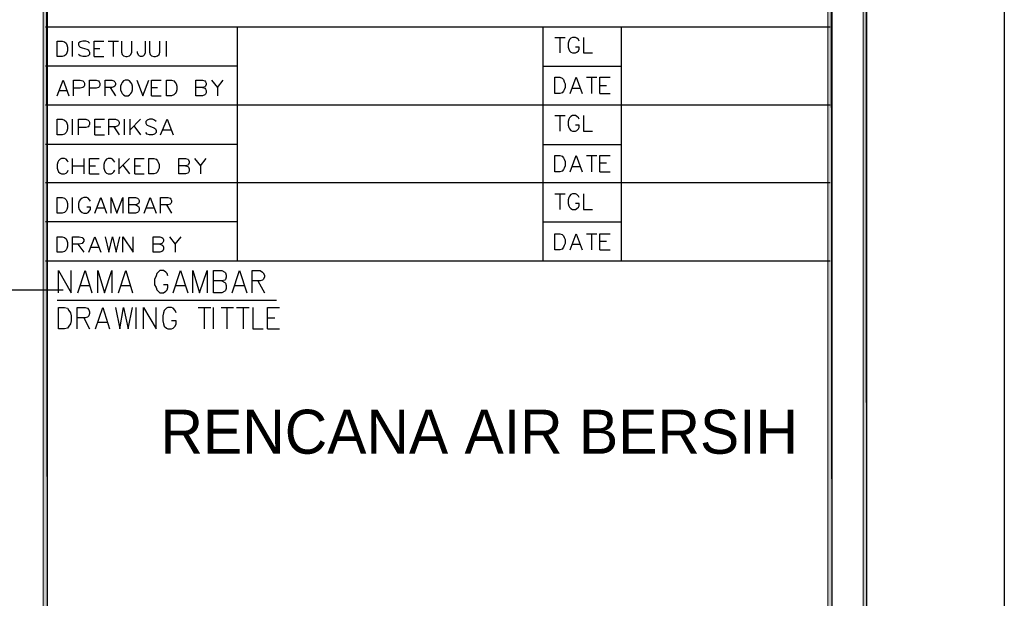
# Model space of a CAD drawing. Header units: millimetres. Extents: x 0 to 420, y 0 to 297.
# Tile 69 of 88: x 364 to 420, y 35 to 68. Entities that reach past the tile are written whole.
import ezdxf

# ---------------------------------------------------------------- set-up
doc = ezdxf.new("R2010")
doc.units = ezdxf.units.MM
for name, color, linetype in [('FILL_000000', 7, 'Continuous'), ('LINE_000000', 7, 'Continuous'), ('TEXT', 7, 'Continuous')]:
    doc.layers.add(name, color=color, linetype=linetype)

msp = doc.modelspace()

# ---------------------------------------------------------------- hatches: boundary and pattern name
at = {"layer": 'FILL_000000'}
h = msp.add_hatch(color=7, dxfattribs=at)
h.dxf.hatch_style = 1
h.paths.add_polyline_path([(412.284, 7.874), (412.073, 288.84), (412.284, 289.052), (412.284, 7.874)])
h = msp.add_hatch(color=7, dxfattribs=at)
h.dxf.hatch_style = 1
h.paths.add_polyline_path([(412.073, 8.086), (412.284, 7.874), (412.073, 288.84), (412.073, 8.086)])
h = msp.add_hatch(color=7, dxfattribs=at)
h.dxf.hatch_style = 1
h.paths.add_polyline_path([(365.294, 286.935), (365.04, 286.935), (365.294, 9.991), (365.294, 286.935)])
h = msp.add_hatch(color=7, dxfattribs=at)
h.dxf.hatch_style = 1
h.paths.add_polyline_path([(365.04, 286.935), (365.294, 9.991), (365.04, 9.991), (365.04, 286.935)])
h = msp.add_hatch(color=7, dxfattribs=at)
h.dxf.hatch_style = 1
h.paths.add_polyline_path([(410.295, 9.864), (410.041, 286.808), (410.295, 287.062), (410.295, 9.864)])
h = msp.add_hatch(color=7, dxfattribs=at)
h.dxf.hatch_style = 1
h.paths.add_polyline_path([(410.041, 10.118), (410.295, 9.864), (410.041, 286.808), (410.041, 10.118)])

# ---------------------------------------------------------------- linework, layer by layer
at = {"layer": 'LINE_000000', "lineweight": 25}
for p, q in [((410.168, 67.733), (365.167, 67.733)), ((376.174, 67.733), (376.174, 54.314)), ((393.7, 67.733), (393.7, 54.314)), ((398.187, 67.733), (398.187, 54.314)), ((366.734, 66.04), (366.734, 66.929)), ((368.766, 66.929), (369.358, 66.929)), ((369.062, 66.929), (369.062, 66.04)), ((372.11, 66.04), (372.11, 66.929)), ((394.377, 67.141), (394.97, 67.141)), ((394.674, 67.141), (394.674, 66.252)), ((367.961, 66.506), (368.3, 66.506)), ((367.961, 66.04), (368.512, 66.04)), ((376.174, 65.49), (365.167, 65.49)), ((393.7, 65.49), (398.187, 65.49)), ((396.198, 64.855), (396.79, 64.855)), ((396.494, 64.855), (396.494, 63.923)), ((396.96, 64.389), (397.341, 64.389)), ((365.972, 64.093), (366.395, 64.093)), ((368.893, 64.262), (369.189, 63.796)), ((371.263, 64.262), (371.602, 64.262)), ((375.031, 64.262), (375.031, 63.796)), ((395.393, 64.22), (395.817, 64.22)), ((396.96, 63.923), (397.552, 63.923)), ((410.168, 63.246), (365.167, 63.246)), ((371.263, 63.796), (371.814, 63.796)), ((366.734, 61.553), (366.734, 62.442)), ((369.697, 61.553), (369.697, 62.442)), ((370.036, 61.553), (370.036, 62.442)), ((370.628, 62.442), (370.036, 61.849)), ((394.377, 62.653), (394.97, 62.653)), ((394.674, 62.653), (394.674, 61.764)), ((368.004, 62.018), (368.342, 62.018)), ((368.004, 61.553), (368.554, 61.553)), ((369.104, 62.018), (369.401, 61.553)), ((370.247, 62.061), (370.628, 61.553)), ((371.898, 61.849), (372.364, 61.849)), ((376.174, 61.002), (365.167, 61.002)), ((393.7, 61.002), (398.187, 61.002)), ((366.734, 59.309), (366.734, 60.198)), ((367.369, 60.198), (367.369, 59.309)), ((369.401, 59.309), (369.401, 60.198)), ((369.993, 60.198), (369.401, 59.605)), ((396.198, 60.367), (396.79, 60.367)), ((396.494, 60.367), (396.494, 59.436)), ((396.96, 59.944), (397.341, 59.944)), ((366.734, 59.775), (367.369, 59.775)), ((367.707, 59.775), (368.046, 59.775)), ((367.707, 59.309), (368.258, 59.309)), ((369.612, 59.817), (369.993, 59.309)), ((370.29, 59.775), (370.628, 59.775)), ((370.29, 59.309), (370.84, 59.309)), ((374.057, 59.775), (374.057, 59.309)), ((395.393, 59.732), (395.817, 59.732)), ((396.96, 59.436), (397.552, 59.436)), ((410.168, 58.801), (365.167, 58.801)), ((394.377, 58.166), (394.97, 58.166)), ((394.674, 58.166), (394.674, 57.277)), ((366.734, 57.065), (366.734, 57.954)), ((368.131, 57.362), (368.554, 57.362)), ((370.967, 57.362), (371.39, 57.362)), ((372.11, 57.531), (372.406, 57.065)), ((376.174, 56.557), (365.167, 56.557)), ((393.7, 56.557), (398.187, 56.557)), ((396.198, 55.88), (396.79, 55.88)), ((396.494, 55.88), (396.494, 54.949)), ((396.96, 55.457), (397.341, 55.457)), ((367.03, 55.287), (367.369, 54.822)), ((367.792, 55.118), (368.215, 55.118)), ((372.618, 55.287), (372.618, 54.822)), ((395.393, 55.287), (395.817, 55.287)), ((396.96, 54.949), (397.552, 54.949)), ((410.168, 54.314), (365.167, 54.314)), ((377.359, 53.171), (377.74, 52.493)), ((255.693, 52.663), (366.183, 52.663)), ((367.199, 52.917), (367.707, 52.917)), ((369.528, 52.917), (370.036, 52.917)), ((372.66, 52.917), (373.168, 52.917)), ((376.047, 52.917), (376.555, 52.917)), ((365.845, 52.07), (378.418, 52.07)), ((370.374, 50.419), (370.374, 51.647)), ((373.93, 51.647), (374.65, 51.647)), ((374.269, 51.647), (374.269, 50.419)), ((374.819, 50.419), (374.819, 51.647)), ((375.243, 51.647), (375.962, 51.647)), ((375.581, 51.647), (375.581, 50.419)), ((376.132, 51.647), (376.851, 51.647)), ((376.513, 51.647), (376.513, 50.419)), ((367.369, 51.054), (367.707, 50.419)), ((377.91, 51.054), (378.333, 51.054)), ((368.215, 50.8), (368.723, 50.8)), ((377.91, 50.419), (378.587, 50.419))]:
    msp.add_line(p, q, dxfattribs=at)
for points in [[(0.212, 0), (0.212, 296.926), (420.158, 296.926), (420.158, 0), (0.212, 0)], [(365.845, 66.04), (365.845, 66.929), (366.141, 66.929), (366.268, 66.887), (366.353, 66.802), (366.395, 66.717), (366.437, 66.59), (366.437, 66.379), (366.395, 66.252), (366.353, 66.167), (366.268, 66.082), (366.141, 66.04), (365.845, 66.04)], [(369.739, 64.685), (369.655, 64.643), (369.57, 64.558), (369.528, 64.474), (369.485, 64.347), (369.485, 64.135), (369.528, 64.008), (369.57, 63.923), (369.655, 63.839), (369.739, 63.796), (369.909, 63.796), (369.993, 63.839), (370.078, 63.923), (370.12, 64.008), (370.163, 64.135), (370.163, 64.347), (370.12, 64.474), (370.078, 64.558), (369.993, 64.643), (369.909, 64.685), (369.739, 64.685)], [(372.11, 63.796), (372.11, 64.685), (372.406, 64.685), (372.533, 64.643), (372.618, 64.558), (372.66, 64.474), (372.703, 64.347), (372.703, 64.135), (372.66, 64.008), (372.618, 63.923), (372.533, 63.839), (372.406, 63.796), (372.11, 63.796)], [(394.377, 63.923), (394.377, 64.855), (394.674, 64.855), (394.801, 64.812), (394.885, 64.728), (394.928, 64.601), (394.97, 64.474), (394.97, 64.262), (394.928, 64.135), (394.885, 64.05), (394.801, 63.966), (394.674, 63.923), (394.377, 63.923)], [(365.845, 61.553), (365.845, 62.442), (366.141, 62.442), (366.268, 62.399), (366.353, 62.315), (366.395, 62.23), (366.437, 62.103), (366.437, 61.891), (366.395, 61.764), (366.353, 61.68), (366.268, 61.595), (366.141, 61.553), (365.845, 61.553)], [(371.094, 59.309), (371.094, 60.198), (371.39, 60.198), (371.517, 60.156), (371.602, 60.071), (371.644, 59.986), (371.687, 59.859), (371.687, 59.648), (371.644, 59.521), (371.602, 59.436), (371.517, 59.351), (371.39, 59.309), (371.094, 59.309)], [(394.377, 59.436), (394.377, 60.367), (394.674, 60.367), (394.801, 60.325), (394.885, 60.24), (394.928, 60.156), (394.97, 60.029), (394.97, 59.775), (394.928, 59.648), (394.885, 59.563), (394.801, 59.478), (394.674, 59.436), (394.377, 59.436)], [(365.845, 57.065), (365.845, 57.954), (366.141, 57.954), (366.268, 57.912), (366.353, 57.827), (366.395, 57.743), (366.437, 57.616), (366.437, 57.404), (366.395, 57.277), (366.353, 57.192), (366.268, 57.108), (366.141, 57.065), (365.845, 57.065)], [(365.845, 54.822), (365.845, 55.711), (366.141, 55.711), (366.268, 55.668), (366.353, 55.584), (366.395, 55.499), (366.437, 55.372), (366.437, 55.16), (366.395, 55.033), (366.353, 54.949), (366.268, 54.864), (366.141, 54.822), (365.845, 54.822)], [(394.377, 54.949), (394.377, 55.88), (394.674, 55.88), (394.801, 55.838), (394.885, 55.753), (394.928, 55.668), (394.97, 55.541), (394.97, 55.33), (394.928, 55.203), (394.885, 55.118), (394.801, 54.991), (394.674, 54.949), (394.377, 54.949)], [(365.929, 50.419), (365.929, 51.647), (366.268, 51.647), (366.437, 51.604), (366.522, 51.477), (366.607, 51.35), (366.649, 51.181), (366.649, 50.885), (366.607, 50.715), (366.522, 50.588), (366.437, 50.461), (366.268, 50.419), (365.929, 50.419)]]:
    msp.add_lwpolyline(points, close=True, dxfattribs=at)
at = {"layer": 'LINE_000000', "lineweight": 0}
for points in [[(412.284, 7.874), (412.073, 288.84), (412.284, 289.052), (412.284, 7.874)], [(412.073, 8.086), (412.284, 7.874), (412.073, 288.84), (412.073, 8.086)], [(365.294, 286.935), (365.04, 286.935), (365.294, 9.991), (365.294, 286.935)], [(365.04, 286.935), (365.294, 9.991), (365.04, 9.991), (365.04, 286.935)], [(410.295, 9.864), (410.041, 286.808), (410.295, 287.062), (410.295, 9.864)], [(410.041, 10.118), (410.295, 9.864), (410.041, 286.808), (410.041, 10.118)]]:
    msp.add_lwpolyline(points, close=True, dxfattribs=at)
at = {"layer": 'LINE_000000', "lineweight": 25}
for points in [[(367.707, 66.802), (367.623, 66.887), (367.496, 66.929), (367.326, 66.929), (367.157, 66.887), (367.072, 66.802), (367.072, 66.717), (367.115, 66.633), (367.157, 66.59), (367.284, 66.548), (367.538, 66.463), (367.623, 66.421), (367.665, 66.379), (367.707, 66.294), (367.707, 66.167), (367.623, 66.082), (367.496, 66.04), (367.326, 66.04), (367.157, 66.082), (367.072, 66.167)], [(367.961, 66.04), (367.961, 66.929), (368.512, 66.929)], [(369.528, 66.929), (369.528, 66.294), (369.57, 66.167), (369.655, 66.082), (369.782, 66.04), (369.866, 66.04), (369.993, 66.082), (370.078, 66.167), (370.12, 66.294), (370.12, 66.929)], [(370.882, 66.929), (370.882, 66.252), (370.84, 66.125), (370.798, 66.082), (370.713, 66.04), (370.628, 66.04), (370.544, 66.082), (370.501, 66.125), (370.459, 66.252), (370.459, 66.336)], [(371.136, 66.929), (371.136, 66.294), (371.179, 66.167), (371.263, 66.082), (371.39, 66.04), (371.475, 66.04), (371.602, 66.082), (371.687, 66.167), (371.729, 66.294), (371.729, 66.929)], [(395.774, 66.929), (395.732, 67.014), (395.647, 67.098), (395.563, 67.141), (395.393, 67.141), (395.309, 67.098), (395.224, 67.014), (395.182, 66.929), (395.139, 66.802), (395.139, 66.59), (395.182, 66.463), (395.224, 66.379), (395.309, 66.294), (395.393, 66.252), (395.563, 66.252), (395.647, 66.294), (395.732, 66.379), (395.774, 66.463), (395.774, 66.59), (395.563, 66.59)], [(396.028, 67.141), (396.028, 66.252), (396.536, 66.252)], [(365.845, 63.796), (366.183, 64.685), (366.522, 63.796)], [(366.776, 63.796), (366.776, 64.685), (367.157, 64.685), (367.326, 64.643), (367.369, 64.601), (367.411, 64.516), (367.411, 64.389), (367.369, 64.304), (367.326, 64.262), (367.157, 64.22), (366.776, 64.22)], [(367.707, 63.796), (367.707, 64.685), (368.088, 64.685), (368.215, 64.643), (368.258, 64.601), (368.3, 64.516), (368.3, 64.389), (368.258, 64.304), (368.215, 64.262), (368.088, 64.22), (367.707, 64.22)], [(368.596, 63.796), (368.596, 64.685), (368.977, 64.685), (369.104, 64.643), (369.147, 64.601), (369.189, 64.516), (369.189, 64.431), (369.147, 64.347), (369.104, 64.304), (368.977, 64.262), (368.596, 64.262)], [(370.417, 64.685), (370.755, 63.796), (371.094, 64.685)], [(371.263, 63.796), (371.263, 64.685), (371.814, 64.685)], [(374.184, 64.262), (374.311, 64.22), (374.354, 64.177), (374.396, 64.093), (374.396, 63.966), (374.354, 63.881), (374.311, 63.839), (374.184, 63.796), (373.803, 63.796), (373.803, 64.685), (374.184, 64.685), (374.311, 64.643), (374.354, 64.601), (374.396, 64.516), (374.396, 64.431), (374.354, 64.347), (374.311, 64.304), (374.184, 64.262), (373.803, 64.262)], [(374.692, 64.685), (375.031, 64.262), (375.37, 64.685)], [(395.266, 63.923), (395.605, 64.855), (395.944, 63.923)], [(396.96, 63.923), (396.96, 64.855), (397.552, 64.855)], [(367.072, 61.553), (367.072, 62.442), (367.496, 62.442), (367.623, 62.399), (367.665, 62.357), (367.707, 62.272), (367.707, 62.145), (367.665, 62.061), (367.623, 62.018), (367.496, 61.976), (367.072, 61.976)], [(368.004, 61.553), (368.004, 62.442), (368.554, 62.442)], [(368.808, 61.553), (368.808, 62.442), (369.189, 62.442), (369.316, 62.399), (369.358, 62.357), (369.401, 62.272), (369.401, 62.188), (369.358, 62.103), (369.316, 62.061), (369.189, 62.018), (368.808, 62.018)], [(371.517, 62.315), (371.433, 62.399), (371.306, 62.442), (371.136, 62.442), (371.009, 62.399), (370.925, 62.315), (370.925, 62.23), (370.967, 62.145), (371.009, 62.103), (371.094, 62.061), (371.348, 61.976), (371.433, 61.934), (371.475, 61.891), (371.517, 61.807), (371.517, 61.68), (371.433, 61.595), (371.306, 61.553), (371.136, 61.553), (371.009, 61.595), (370.925, 61.68)], [(371.771, 61.553), (372.152, 62.442), (372.491, 61.553)], [(395.774, 62.442), (395.732, 62.526), (395.647, 62.611), (395.563, 62.653), (395.393, 62.653), (395.309, 62.611), (395.224, 62.526), (395.182, 62.442), (395.139, 62.315), (395.139, 62.103), (395.182, 61.976), (395.224, 61.891), (395.309, 61.807), (395.393, 61.764), (395.563, 61.764), (395.647, 61.807), (395.732, 61.891), (395.774, 61.976), (395.774, 62.103), (395.563, 62.103)], [(396.028, 62.653), (396.028, 61.764), (396.536, 61.764)], [(366.48, 59.986), (366.437, 60.071), (366.353, 60.156), (366.268, 60.198), (366.099, 60.198), (366.014, 60.156), (365.929, 60.071), (365.887, 59.986), (365.845, 59.859), (365.845, 59.648), (365.887, 59.521), (365.929, 59.436), (366.014, 59.351), (366.099, 59.309), (366.268, 59.309), (366.353, 59.351), (366.437, 59.436), (366.48, 59.521)], [(367.707, 59.309), (367.707, 60.198), (368.258, 60.198)], [(369.147, 59.986), (369.104, 60.071), (369.02, 60.156), (368.935, 60.198), (368.766, 60.198), (368.681, 60.156), (368.596, 60.071), (368.554, 59.986), (368.512, 59.859), (368.512, 59.648), (368.554, 59.521), (368.596, 59.436), (368.681, 59.351), (368.766, 59.309), (368.935, 59.309), (369.02, 59.351), (369.104, 59.436), (369.147, 59.521)], [(370.29, 59.309), (370.29, 60.198), (370.84, 60.198)], [(373.211, 59.775), (373.338, 59.732), (373.38, 59.69), (373.422, 59.605), (373.422, 59.478), (373.38, 59.394), (373.338, 59.351), (373.211, 59.309), (372.83, 59.309), (372.83, 60.198), (373.211, 60.198), (373.338, 60.156), (373.38, 60.113), (373.422, 60.029), (373.422, 59.944), (373.38, 59.859), (373.338, 59.817), (373.211, 59.775), (372.83, 59.775)], [(373.719, 60.198), (374.057, 59.775), (374.396, 60.198)], [(395.266, 59.436), (395.605, 60.367), (395.944, 59.436)], [(396.96, 59.436), (396.96, 60.367), (397.552, 60.367)], [(395.774, 57.954), (395.732, 58.039), (395.647, 58.124), (395.563, 58.166), (395.393, 58.166), (395.309, 58.124), (395.224, 58.039), (395.182, 57.954), (395.139, 57.827), (395.139, 57.616), (395.182, 57.489), (395.224, 57.404), (395.309, 57.319), (395.393, 57.277), (395.563, 57.277), (395.647, 57.319), (395.732, 57.404), (395.774, 57.489), (395.774, 57.616), (395.563, 57.616)], [(396.028, 58.166), (396.028, 57.277), (396.536, 57.277)], [(367.75, 57.743), (367.707, 57.827), (367.623, 57.912), (367.538, 57.954), (367.369, 57.954), (367.284, 57.912), (367.157, 57.827), (367.115, 57.743), (367.072, 57.616), (367.072, 57.404), (367.115, 57.277), (367.157, 57.192), (367.284, 57.108), (367.369, 57.065), (367.538, 57.065), (367.623, 57.108), (367.707, 57.192), (367.75, 57.277), (367.75, 57.404), (367.538, 57.404)], [(368.004, 57.065), (368.342, 57.954), (368.681, 57.065)], [(368.935, 57.065), (368.935, 57.954), (369.274, 57.065), (369.612, 57.954), (369.612, 57.065)], [(370.332, 57.531), (370.459, 57.489), (370.501, 57.446), (370.544, 57.362), (370.544, 57.235), (370.501, 57.15), (370.459, 57.108), (370.332, 57.065), (369.951, 57.065), (369.951, 57.954), (370.332, 57.954), (370.459, 57.912), (370.501, 57.87), (370.544, 57.785), (370.544, 57.7), (370.501, 57.616), (370.459, 57.573), (370.332, 57.531), (369.951, 57.531)], [(370.84, 57.065), (371.179, 57.954), (371.517, 57.065)], [(371.771, 57.065), (371.771, 57.954), (372.195, 57.954), (372.322, 57.912), (372.364, 57.87), (372.406, 57.785), (372.406, 57.7), (372.364, 57.616), (372.322, 57.573), (372.195, 57.531), (371.771, 57.531)], [(366.734, 54.822), (366.734, 55.711), (367.115, 55.711), (367.284, 55.668), (367.326, 55.626), (367.369, 55.541), (367.369, 55.457), (367.326, 55.372), (367.284, 55.33), (367.115, 55.287), (366.734, 55.287)], [(367.665, 54.822), (368.004, 55.711), (368.342, 54.822)], [(368.596, 55.711), (368.808, 54.822), (369.02, 55.711), (369.231, 54.822), (369.443, 55.711)], [(369.612, 54.822), (369.612, 55.711), (370.205, 54.822), (370.205, 55.711)], [(371.729, 55.287), (371.856, 55.245), (371.898, 55.203), (371.941, 55.118), (371.941, 54.991), (371.898, 54.906), (371.856, 54.864), (371.729, 54.822), (371.348, 54.822), (371.348, 55.711), (371.729, 55.711), (371.856, 55.668), (371.898, 55.626), (371.941, 55.541), (371.941, 55.457), (371.898, 55.372), (371.856, 55.33), (371.729, 55.287), (371.348, 55.287)], [(372.279, 55.711), (372.618, 55.287), (372.957, 55.711)], [(395.266, 54.949), (395.605, 55.88), (395.944, 54.949)], [(396.96, 54.949), (396.96, 55.88), (397.552, 55.88)], [(365.929, 52.493), (365.929, 53.763), (366.649, 52.493), (366.649, 53.763)], [(367.03, 52.493), (367.453, 53.763), (367.834, 52.493)], [(368.173, 52.493), (368.173, 53.763), (368.554, 52.493), (368.977, 53.763), (368.977, 52.493)], [(369.358, 52.493), (369.782, 53.763), (370.163, 52.493)], [(372.195, 53.467), (372.152, 53.594), (372.068, 53.679), (371.941, 53.763), (371.729, 53.763), (371.644, 53.679), (371.56, 53.594), (371.517, 53.467), (371.433, 53.255), (371.433, 52.959), (371.517, 52.79), (371.56, 52.663), (371.644, 52.578), (371.729, 52.493), (371.941, 52.493), (372.068, 52.578), (372.152, 52.663), (372.195, 52.79), (372.195, 52.959), (371.941, 52.959)], [(372.491, 52.493), (372.914, 53.763), (373.338, 52.493)], [(373.634, 52.493), (373.634, 53.763), (374.015, 52.493), (374.438, 53.763), (374.438, 52.493)], [(375.285, 53.171), (375.454, 53.086), (375.497, 53.044), (375.539, 52.917), (375.539, 52.747), (375.497, 52.62), (375.454, 52.578), (375.285, 52.493), (374.819, 52.493), (374.819, 53.763), (375.285, 53.763), (375.454, 53.679), (375.497, 53.636), (375.539, 53.509), (375.539, 53.382), (375.497, 53.255), (375.454, 53.213), (375.285, 53.171), (374.819, 53.171)], [(375.878, 52.493), (376.301, 53.763), (376.724, 52.493)], [(377.021, 52.493), (377.021, 53.763), (377.486, 53.763), (377.613, 53.679), (377.656, 53.636), (377.74, 53.509), (377.74, 53.382), (377.656, 53.255), (377.613, 53.213), (377.486, 53.171), (377.021, 53.171)], [(366.988, 50.419), (366.988, 51.647), (367.453, 51.647), (367.58, 51.604), (367.665, 51.52), (367.707, 51.393), (367.707, 51.308), (367.665, 51.181), (367.58, 51.096), (367.453, 51.054), (366.988, 51.054)], [(368.046, 50.419), (368.469, 51.647), (368.85, 50.419)], [(369.189, 51.647), (369.443, 50.419), (369.655, 51.647), (369.909, 50.419), (370.163, 51.647)], [(370.798, 50.419), (370.798, 51.647), (371.517, 50.419), (371.517, 51.647)], [(372.66, 51.35), (372.618, 51.477), (372.491, 51.604), (372.406, 51.647), (372.195, 51.647), (372.11, 51.604), (371.983, 51.477), (371.941, 51.35), (371.898, 51.181), (371.898, 50.885), (371.941, 50.715), (371.983, 50.588), (372.11, 50.461), (372.195, 50.419), (372.406, 50.419), (372.491, 50.461), (372.618, 50.588), (372.66, 50.715), (372.66, 50.885), (372.406, 50.885)], [(377.063, 51.647), (377.063, 50.419), (377.656, 50.419)], [(377.91, 50.419), (377.91, 51.647), (378.587, 51.647)]]:
    msp.add_lwpolyline(points, dxfattribs=at)

# ---------------------------------------------------------------- texts
at = {"layer": 'TEXT'}
msp.add_text('RENCANA AIR BERSIH', height=2.52315, dxfattribs=at).set_placement((371.771, 43.265))

doc.saveas('drawing.dxf')
